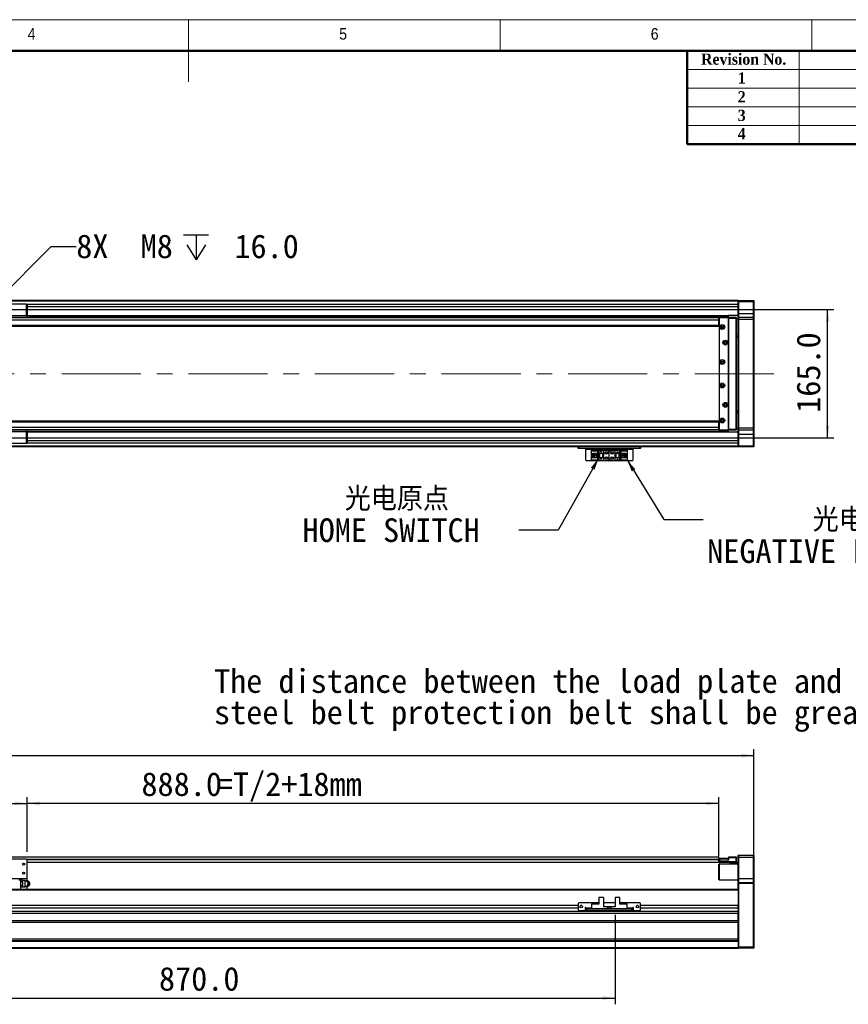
# Model space of a CAD drawing. Header units: millimetres. Extents: x 40 to 3320, y 40 to 2336.
# Tile 5 of 6: x 1463 to 2527, y 1072 to 2336. Entities that reach past the tile are written whole.
import ezdxf

# ---------------------------------------------------------------- set-up
doc = ezdxf.new("R2010")
doc.units = ezdxf.units.MM
doc.header["$LTSCALE"] = 8
doc.linetypes.add('CENTERX2', pattern=[20.32, 12.7, -2.54, 2.54, -2.54])
doc.layers.add('DIMNS', color=7, linetype='Continuous')
doc.styles.add('SLDTEXTSTYLE0', font='Gothic.ttf', dxfattribs={"width": 0.913})
doc.styles.add('SLDTEXTSTYLE1', font='timesbd.ttf', dxfattribs={"width": 0.933})
doc.styles.add('SLDTEXTSTYLE7', font='txt')
doc.styles.add('SLDTEXTSTYLE8', font='txt', dxfattribs={"bigfont": 'bigfont'})
doc.dimstyles.new('SLDDIMSTYLE0', dxfattribs={"dimtxt": 30.4, "dimasz": 16, "dimexe": 0, "dimexo": 0.0625, "dimgap": 7.6, "dimtad": 2, "dimdec": 1, "dimrnd": 1e-09, "dimzin": 4, "dimdsep": 46, "dimtxsty": 'SLDTEXTSTYLE7', "dimsah": 1, "dimcen": 0.09, "dimadec": 0, "dimazin": 1, "dimtfac": 1, "dimtdec": 1, "dimtmove": 0, "dimatfit": 0, "dimfxl": 0, "dimfrac": 2, "dimtolj": 1, "dimtzin": 12, "dimarcsym": 0})
doc.dimstyles.new('SLDDIMSTYLE1', dxfattribs={"dimtxt": 30.4, "dimasz": 16, "dimexe": 0, "dimexo": 0.0625, "dimgap": 7.6, "dimtad": 2, "dimdec": 1, "dimrnd": 1e-09, "dimzin": 4, "dimdsep": 46, "dimtxsty": 'SLDTEXTSTYLE7', "dimsah": 1, "dimcen": 0.09, "dimadec": 0, "dimazin": 1, "dimtfac": 1, "dimtdec": 1, "dimtofl": 0, "dimtmove": 0, "dimatfit": 3, "dimfxl": 0, "dimfrac": 2, "dimtolj": 1, "dimtzin": 12, "dimarcsym": 0})
doc.dimstyles.new('SLDDIMSTYLE3', dxfattribs={"dimtxt": 0.18, "dimasz": 16, "dimexe": 0, "dimexo": 0.0625, "dimgap": 0, "dimtad": 0, "dimtih": 1, "dimtoh": 1, "dimdec": 0, "dimrnd": 1e-09, "dimzin": 0, "dimdsep": 46, "dimtxsty": 'Standard', "dimsah": 1, "dimcen": 0.09, "dimadec": 0, "dimazin": 0, "dimtfac": 16, "dimtdec": 0, "dimtofl": 0, "dimtmove": 0, "dimatfit": 3, "dimfxl": 0, "dimfrac": 2, "dimtolj": 1, "dimtzin": 0, "dimarcsym": 0})
doc.dimstyles.new('SLDDIMSTYLE5', dxfattribs={"dimtxt": 30.4, "dimasz": 16, "dimexe": 0, "dimexo": 0.0625, "dimgap": 7.6, "dimtad": 0, "dimtih": 1, "dimtoh": 1, "dimdec": 6, "dimrnd": 1e-09, "dimzin": 12, "dimdsep": 46, "dimtxsty": 'SLDTEXTSTYLE7', "dimsah": 1, "dimcen": 0, "dimadec": 0, "dimazin": 3, "dimtfac": 1, "dimtdec": 1, "dimtofl": 0, "dimtmove": 0, "dimatfit": 3, "dimfxl": 0, "dimfrac": 2, "dimtolj": 1, "dimtzin": 12, "dimarcsym": 0})

# ---------------------------------------------------------------- blocks, each defined once
blk = doc.blocks.new('SW_NOTE_4')
at = {"layer": 'DIMNS', "color": 0, "char_height": 30.4, "attachment_point": 1, "style": 'SLDTEXTSTYLE7'}
for s, insert in [('The distance between the load plate and the ', (-929.8, 55.5)), ('steel belt protection belt shall be greater than 4mm', (-929.8, 15.3))]:
    blk.add_mtext(s, dxfattribs=dict(at, insert=insert))
blk = doc.blocks.new('_D_8')
at = {"layer": 'DIMNS'}
for p, q in [((1222.7, 1267.3), (1222.7, 1337.7)), ((1222.7, 1329.7), (1472.7, 1329.7)), ((1472.7, 1267.3), (1472.7, 1337.7))]:
    blk.add_line(p, q, dxfattribs=at)
for points in [[(1222.7, 1329.7), (1238.7, 1327.3), (1238.7, 1332.1)], [(1472.7, 1329.7), (1456.7, 1332.1), (1456.7, 1327.3)]]:
    blk.add_solid(points, dxfattribs=at)
at = {"layer": 'DIMNS', "insert": (1279.7, 1369.6), "char_height": 30.4, "attachment_point": 1, "style": 'SLDTEXTSTYLE7'}
blk.add_mtext('250.0', dxfattribs=at)
blk = doc.blocks.new('_D_9')
at = {"layer": 'DIMNS'}
for p, q in [((1472.7, 1267.3), (1472.7, 1337.7)), ((2360.7, 1329.7), (1472.7, 1329.7)), ((2360.7, 1261.3), (2360.7, 1337.7))]:
    blk.add_line(p, q, dxfattribs=at)
for points in [[(1472.7, 1329.7), (1488.7, 1327.3), (1488.7, 1332.1)], [(2360.7, 1329.7), (2344.7, 1332.1), (2344.7, 1327.3)]]:
    blk.add_solid(points, dxfattribs=at)
at = {"layer": 'DIMNS', "char_height": 30.4, "attachment_point": 1, "style": 'SLDTEXTSTYLE7'}
for s, insert in [('888.0', (1619.4, 1369.6)), ('=T/2+18mm', (1716.2, 1369.6))]:
    blk.add_mtext(s, dxfattribs=dict(at, insert=insert))
blk = doc.blocks.new('_D_10')
at = {"layer": 'DIMNS'}
for p, q in [((289.7, 1236.8), (289.7, 1399.1)), ((289.7, 1391.1), (2405.7, 1391.1)), ((2405.7, 1236.8), (2405.7, 1399.1))]:
    blk.add_line(p, q, dxfattribs=at)
for points in [[(289.7, 1391.1), (305.7, 1388.7), (305.7, 1393.5)], [(2405.7, 1391.1), (2389.7, 1393.5), (2389.7, 1388.7)]]:
    blk.add_solid(points, dxfattribs=at)
at = {"layer": 'DIMNS', "insert": (1268.8, 1431), "char_height": 30.4, "attachment_point": 1, "style": 'SLDTEXTSTYLE7'}
blk.add_mtext('2116.0', dxfattribs=at)
blk = doc.blocks.new('_D_12')
at = {"layer": 'DIMNS'}
for p, q in [((1357.7, 1193.5), (1357.7, 1071.7)), ((2227.7, 1186.5), (2227.7, 1071.7)), ((1357.7, 1079.7), (2227.7, 1079.7))]:
    blk.add_line(p, q, dxfattribs=at)
for points in [[(1357.7, 1079.7), (1373.7, 1077.3), (1373.7, 1082.1)], [(2227.7, 1079.7), (2211.7, 1082.1), (2211.7, 1077.3)]]:
    blk.add_solid(points, dxfattribs=at)
at = {"layer": 'DIMNS', "insert": (1641.9, 1119.6), "char_height": 30.4, "attachment_point": 1, "style": 'SLDTEXTSTYLE7'}
blk.add_mtext('870.0', dxfattribs=at)
blk = doc.blocks.new('_D_13')
at = {"layer": 'DIMNS'}
for p, q in [((1432.8, 1963.9), (2508.4, 1963.9)), ((2500.4, 1798.9), (2500.4, 1963.9)), ((1432.8, 1798.9), (2508.4, 1798.9))]:
    blk.add_line(p, q, dxfattribs=at)
for points in [[(2500.4, 1963.9), (2498, 1947.9), (2502.8, 1947.9)], [(2500.4, 1798.9), (2502.8, 1814.9), (2498, 1814.9)]]:
    blk.add_solid(points, dxfattribs=at)
at = {"layer": 'DIMNS', "insert": (2460.5, 1831.2), "char_height": 30.4, "attachment_point": 1, "rotation": 90, "style": 'SLDTEXTSTYLE7'}
blk.add_mtext('165.0', dxfattribs=at)
blk = doc.blocks.new('SW_SYMBOL_HOLE_DEPTH')
at = {"layer": 'DIMNS', "color": 0}
for p, q in [((0, 7000), (6400, 7000)), ((3200, 7000), (3200, 600)), ((800, 4440), (3200, 600)), ((5600, 4440), (3200, 600))]:
    blk.add_line(p, q, dxfattribs=at)
blk = doc.blocks.new('_D_15')
at = {"layer": 'DIMNS'}
for p, q in [((1425.1, 1966.3), (1503.7, 2044.9)), ((1503.7, 2044.9), (1535.7, 2044.9))]:
    blk.add_line(p, q, dxfattribs=at)
blk.add_solid([(1425.1, 1966.3), (1438.1, 1975.9), (1434.7, 1979.3)], dxfattribs=at)
at = {"layer": 'DIMNS', "xscale": 0.004985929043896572, "yscale": 0.004985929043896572, "zscale": 0.004985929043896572}
blk.add_blockref('SW_SYMBOL_HOLE_DEPTH', (1673.6, 2024.8), dxfattribs=at)
at = {"layer": 'DIMNS', "char_height": 30.4, "attachment_point": 1, "style": 'SLDTEXTSTYLE7'}
for s, insert in [('8X  M8 ', (1535.7, 2060.2)), (' 16.0', (1718.1, 2060.2))]:
    blk.add_mtext(s, dxfattribs=dict(at, insert=insert))
blk = doc.blocks.new('SW_NOTE_6')
at = {"layer": 'DIMNS', "color": 0, "char_height": 30.4, "attachment_point": 1}
for s, insert, style in [('  光电原点', (-277.5, 55.4), 'SLDTEXTSTYLE8'), ('HOME SWITCH', (-277.5, 15.2), 'SLDTEXTSTYLE7')]:
    blk.add_mtext(s, dxfattribs=dict(at, insert=insert, style=style))
blk = doc.blocks.new('SW_NOTE_7')
at = {"layer": 'DIMNS', "color": 0, "char_height": 30.4, "attachment_point": 1}
for s, insert, style in [('     光电负限位', (5, 14.9), 'SLDTEXTSTYLE8'), ('NEGATIVE LIMIT SWITCH', (5, -25.3), 'SLDTEXTSTYLE7')]:
    blk.add_mtext(s, dxfattribs=dict(at, insert=insert, style=style))

msp = doc.modelspace()

# ---------------------------------------------------------------- linework, layer by layer
at = {"color": 7, "linetype": 'Continuous', "lineweight": 18}
for p, q in [((3320, 2336), (40, 2336)), ((1680, 2336), (1680, 2256)), ((2080, 2296), (2080, 2336)), ((2480, 2336), (2480, 2296)), ((80, 2296), (3280, 2296)), ((2464, 2296), (2464, 2176)), ((2320, 2272), (3280, 2272)), ((2320, 2248), (3280, 2248)), ((2320, 2224), (3280, 2224)), ((2320, 2200), (3280, 2200))]:
    msp.add_line(p, q, dxfattribs=at)
at = {"color": 7, "linetype": 'Continuous', "lineweight": 50}
for p, q in [((3280, 2296), (80, 2296)), ((2320, 2296), (2320, 2176)), ((3280, 2176), (2320, 2176))]:
    msp.add_line(p, q, dxfattribs=at)
at = {"color": 7, "linetype": 'Continuous', "lineweight": 25}
for p, q in [((2385.6647525, 1975.3637554), (1437.164775, 1975.3637554)), ((1437.164775, 1975.1637594), (2267.664722, 1975.1637594)), ((1437.164775, 1974.9637561), (2267.664722, 1974.9637561)), ((1437.164775, 1974.8637618), (2385.6647525, 1974.8637618)), ((2267.664722, 1975.1637594), (2267.664722, 1974.9637561)), ((2267.664722, 1974.8637618), (2267.664722, 1974.9637561)), ((2385.6647525, 1975.0637578), (2385.9648023, 1975.3637554)), ((2385.6647525, 1975.3637554), (2385.6647525, 1975.0637578)), ((2385.6647525, 1973.8637598), (2385.6647525, 1975.0637578)), ((2385.6647525, 1973.8637598), (2385.9648023, 1973.8637598)), ((2385.6647525, 1958.8637592), (2385.6647525, 1973.8637598)), ((2385.9648023, 1975.3637554), (2385.9648023, 1973.8637598)), ((2385.9648023, 1975.3637554), (2405.3648029, 1975.3637554)), ((2405.3648029, 1973.8637598), (2385.9648023, 1973.8637598)), ((2385.9648023, 1973.8637598), (2385.9648023, 1958.8637592)), ((2405.3648029, 1973.8637598), (2405.3648029, 1975.3637554)), ((2405.3648029, 1975.3637554), (2405.6647335, 1975.0637578)), ((2405.3648029, 1973.8637598), (2405.6647335, 1973.8637598)), ((2405.3648029, 1958.8637592), (2405.3648029, 1973.8637598)), ((2405.6647335, 1975.0637578), (2405.6647335, 1973.8637598)), ((2405.6647335, 1973.8637598), (2405.6647335, 1958.8637592)), ((1471.6647778, 1970.8637612), (1223.6647521, 1970.8637612)), ((1471.6647778, 1955.8637606), (1471.6647778, 1970.8637612)), ((1471.6647778, 1970.8637612), (1472.6647649, 1970.8637612)), ((1472.6647649, 1970.8637612), (1472.6647649, 1955.8637606)), ((2385.6647525, 1970.3637601), (1472.6647649, 1970.3637601)), ((2360.1648126, 1953.3637555), (334.1647897, 1953.3637555)), ((2360.1648126, 1950.3637569), (334.1647897, 1950.3637569)), ((1471.6647778, 1955.8637606), (1359.1846142, 1955.8637606)), ((1472.6647649, 1955.3637596), (1360.0647364, 1955.3637596)), ((1472.6647649, 1955.8637606), (1471.6647778, 1955.8637606)), ((1472.6647649, 1956.3637616), (2372.6647411, 1956.3637616)), ((1472.6647649, 1955.8637606), (1472.6647649, 1955.3637596)), ((1472.6647649, 1955.3637596), (1472.6647649, 1953.3637555)), ((2372.6647411, 1955.9337588), (1474.1496359, 1955.9337588)), ((1474.9153171, 1955.3596692), (2372.6647411, 1955.3596692)), ((1476.17375, 1953.3637555), (1476.2647663, 1954.6659307)), ((2360.1648126, 1953.3637555), (2360.1648126, 1950.3637569)), ((2361.1647402, 1952.5818469), (2360.1648126, 1952.5818469)), ((2361.1647402, 1951.3637589), (2360.1648126, 1951.3637589)), ((2360.1648126, 1950.3637569), (2360.1648126, 1943.3637539)), ((2361.4647899, 1953.8637565), (2361.1647402, 1953.5637589)), ((2361.1647402, 1952.8637619), (2361.1647402, 1953.5637589)), ((2361.4647899, 1953.5637589), (2361.1647402, 1953.5637589)), ((2361.6648231, 1953.3637555), (2361.1647402, 1952.8637619)), ((2361.1647402, 1952.8637619), (2361.1647402, 1809.8637553)), ((2361.4647899, 1953.5637589), (2361.4647899, 1953.8637565)), ((2361.4647899, 1953.8637565), (2373.6647878, 1953.8637565)), ((2361.4647899, 1953.5637589), (2361.4647899, 1953.1637596)), ((2373.6647878, 1953.5637589), (2361.4647899, 1953.5637589)), ((2372.6647411, 1953.3637555), (2361.6648231, 1953.3637555)), ((2372.6647411, 1956.3637616), (2372.6647411, 1955.9337588)), ((2385.6647525, 1956.3637616), (2372.6647411, 1956.3637616)), ((2372.6647411, 1955.9337588), (2372.6647411, 1955.3596692)), ((2372.6647411, 1955.3596692), (2372.6647411, 1953.8637565)), ((2373.1648241, 1952.8637619), (2372.6647411, 1953.3637555)), ((2373.1648241, 1809.8637553), (2373.1648241, 1952.8637619)), ((2373.6647878, 1952.3637609), (2373.6647878, 1953.8637565)), ((2373.6647878, 1953.8637565), (2382.8647648, 1953.8637565)), ((2373.6647878, 1810.3637563), (2373.6647878, 1952.3637609)), ((2382.8647648, 1952.3637609), (2373.6647878, 1952.3637609)), ((2382.8647648, 1952.3637609), (2382.8647648, 1953.8637565)), ((2383.1648145, 1953.5637589), (2382.8647648, 1953.8637565)), ((2382.8647648, 1810.3637563), (2382.8647648, 1952.3637609)), ((2383.1648145, 1952.3637609), (2382.8647648, 1952.3637609)), ((2383.1648145, 1953.5637589), (2383.1648145, 1952.3637609)), ((2383.1648145, 1952.3637609), (2383.1648145, 1810.3637563)), ((2385.6647525, 1951.3637589), (2383.1648145, 1951.3637589)), ((2385.6647525, 1958.8637592), (2385.9648023, 1958.8637592)), ((2385.6647525, 1953.5637589), (2385.6647525, 1958.8637592)), ((2385.9648023, 1953.8637565), (2385.6647525, 1953.5637589)), ((2385.6647525, 1950.8637579), (2385.6647525, 1953.5637589)), ((2385.9648023, 1950.8637579), (2385.6647525, 1950.8637579)), ((2385.6647525, 1811.8637593), (2385.6647525, 1950.8637579)), ((2385.9648023, 1958.8637592), (2385.9648023, 1953.8637565)), ((2385.9648023, 1958.8637592), (2405.3648029, 1958.8637592)), ((2385.9648023, 1953.8637565), (2385.9648023, 1950.8637579)), ((2385.9648023, 1953.8637565), (2405.3648029, 1953.8637565)), ((2405.3648029, 1950.8637579), (2385.9648023, 1950.8637579)), ((2385.9648023, 1950.8637579), (2385.9648023, 1811.8637593)), ((2405.3648029, 1953.8637565), (2405.3648029, 1958.8637592)), ((2405.3648029, 1958.8637592), (2405.6647335, 1958.8637592)), ((2405.3648029, 1950.8637579), (2405.3648029, 1953.8637565)), ((2405.3648029, 1953.8637565), (2405.6647335, 1953.5637589)), ((2405.3648029, 1950.8637579), (2405.6647335, 1950.8637579)), ((2405.3648029, 1811.8637593), (2405.3648029, 1950.8637579)), ((2405.6647335, 1958.8637592), (2405.6647335, 1953.5637589)), ((2405.6647335, 1953.5637589), (2405.6647335, 1950.8637579)), ((2405.6647335, 1950.8637579), (2405.6647335, 1811.8637593)), ((2360.1648126, 1943.3637539), (334.1647897, 1943.3637539)), ((334.1647897, 1942.3637556), (2360.1648126, 1942.3637556)), ((2360.1648126, 1943.3637539), (2360.1648126, 1942.3637556)), ((2383.1648145, 1931.3637593), (2385.6647525, 1931.3637593)), ((2383.1648145, 1929.363759), (2385.6647525, 1929.363759)), ((2385.6647525, 1928.363757), (2383.1648145, 1928.363757)), ((2383.1648145, 1834.3637602), (2385.6647525, 1834.3637602)), ((2385.6647525, 1833.3637582), (2383.1648145, 1833.3637582)), ((2385.6647525, 1831.3637579), (2383.1648145, 1831.3637579)), ((2360.1648126, 1820.3637616), (334.1647897, 1820.3637616)), ((2360.1648126, 1819.3637596), (334.1647897, 1819.3637596)), ((2360.1648126, 1812.3637603), (334.1647897, 1812.3637603)), ((2360.1648126, 1809.3637617), (334.1647897, 1809.3637617)), ((1472.6647649, 1807.3637576), (1472.6647649, 1809.3637617)), ((2360.1648126, 1820.3637616), (2360.1648126, 1819.3637596)), ((2360.1648126, 1819.3637596), (2360.1648126, 1812.3637603)), ((2360.1648126, 1812.3637603), (2360.1648126, 1809.3637617)), ((2360.1648126, 1811.3637583), (2361.1647402, 1811.3637583)), ((2360.1648126, 1810.1456703), (2361.1647402, 1810.1456703)), ((2361.1647402, 1809.8637553), (2361.6648231, 1809.3637617)), ((2361.1647402, 1809.1637583), (2361.1647402, 1809.8637553)), ((2361.1647402, 1809.1637583), (2361.4647899, 1809.1637583)), ((2361.1647402, 1809.1637583), (2361.4647899, 1808.8637607)), ((2361.4647899, 1809.5637576), (2361.4647899, 1809.1637583)), ((2361.4647899, 1809.1637583), (2373.6647878, 1809.1637583)), ((2361.4647899, 1808.8637607), (2361.4647899, 1809.1637583)), ((2373.6647878, 1808.8637607), (2361.4647899, 1808.8637607)), ((2361.6648231, 1809.3637617), (2372.6647411, 1809.3637617)), ((2372.6647411, 1809.3637617), (2373.1648241, 1809.8637553)), ((2372.6647411, 1808.8637607), (2372.6647411, 1807.367848)), ((2373.6647878, 1810.3637563), (2382.8647648, 1810.3637563)), ((2373.6647878, 1808.8637607), (2373.6647878, 1810.3637563)), ((2382.8647648, 1808.8637607), (2373.6647878, 1808.8637607)), ((2383.1648145, 1810.3637563), (2382.8647648, 1810.3637563)), ((2382.8647648, 1808.8637607), (2382.8647648, 1810.3637563)), ((2383.1648145, 1809.1637583), (2382.8647648, 1808.8637607)), ((2383.1648145, 1811.3637583), (2385.6647525, 1811.3637583)), ((2383.1648145, 1810.3637563), (2383.1648145, 1809.1637583)), ((2385.9648023, 1811.8637593), (2385.6647525, 1811.8637593)), ((2385.6647525, 1809.1637583), (2385.6647525, 1811.8637593)), ((2385.9648023, 1808.8637607), (2385.6647525, 1809.1637583)), ((2385.6647525, 1803.863758), (2385.6647525, 1809.1637583)), ((2385.9648023, 1811.8637593), (2405.3648029, 1811.8637593)), ((2385.9648023, 1811.8637593), (2385.9648023, 1808.8637607)), ((2405.3648029, 1808.8637607), (2385.9648023, 1808.8637607)), ((2385.9648023, 1808.8637607), (2385.9648023, 1803.863758)), ((2405.3648029, 1811.8637593), (2405.6647335, 1811.8637593)), ((2405.3648029, 1808.8637607), (2405.3648029, 1811.8637593)), ((2405.3648029, 1808.8637607), (2405.6647335, 1809.1637583)), ((2405.3648029, 1803.863758), (2405.3648029, 1808.8637607)), ((2405.6647335, 1811.8637593), (2405.6647335, 1809.1637583)), ((2405.6647335, 1809.1637583), (2405.6647335, 1803.863758)), ((1472.6647649, 1807.3637576), (1222.6647649, 1807.3637576)), ((1471.6647778, 1806.8637566), (1223.6647521, 1806.8637566)), ((1471.6647778, 1791.863756), (1471.6647778, 1806.8637566)), ((1471.6647778, 1806.8637566), (1472.6647649, 1806.8637566)), ((2372.6647411, 1807.367848), (1472.6647649, 1807.367848)), ((1472.6647649, 1807.3637576), (1472.6647649, 1806.8637566)), ((1472.6647649, 1806.8637566), (1472.6647649, 1791.863756)), ((2372.6647411, 1806.7937584), (1472.6647649, 1806.7937584)), ((2372.6647411, 1806.3637556), (1472.6647649, 1806.3637556)), ((2372.6647411, 1807.367848), (2372.6647411, 1806.7937584)), ((2372.6647411, 1806.7937584), (2372.6647411, 1806.3637556)), ((2385.6647525, 1806.3637556), (2372.6647411, 1806.3637556)), ((2385.9648023, 1803.863758), (2385.6647525, 1803.863758)), ((2385.6647525, 1788.8637574), (2385.6647525, 1803.863758)), ((2385.9648023, 1803.863758), (2405.3648029, 1803.863758)), ((2385.9648023, 1803.863758), (2385.9648023, 1788.8637574)), ((2405.6647335, 1803.863758), (2405.3648029, 1803.863758)), ((2405.3648029, 1788.8637574), (2405.3648029, 1803.863758)), ((2405.6647335, 1803.863758), (2405.6647335, 1788.8637574)), ((1471.6647778, 1791.863756), (1223.6647521, 1791.863756)), ((2385.6647525, 1787.3637618), (1357.6647554, 1787.3637618)), ((1472.6647649, 1791.863756), (1471.6647778, 1791.863756)), ((2385.6647525, 1792.363757), (1472.6647649, 1792.363757)), ((2180.1647459, 1785.3637578), (2180.1647459, 1787.3637618)), ((2181.1647926, 1785.3637578), (2180.1647459, 1785.3637578)), ((2181.1647926, 1787.3637618), (2181.1647926, 1785.3637578)), ((2259.1647421, 1785.3637578), (2181.1647926, 1785.3637578)), ((2190.1647363, 1785.3637578), (2190.1647363, 1784.3637557)), ((2190.1647363, 1784.3637557), (2250.1647983, 1784.3637557)), ((2190.1647363, 1770.5637606), (2190.1647363, 1784.3637557)), ((2197.4647556, 1782.2637574), (2197.4647556, 1783.0637561)), ((2197.4647556, 1783.0637561), (2206.6647325, 1783.0637561)), ((2206.6647325, 1783.0637561), (2206.6647325, 1779.3637605)), ((2206.6647325, 1783.0637561), (2212.6647745, 1783.0637561)), ((2212.6647745, 1783.0637561), (2212.6647745, 1779.3637605)), ((2212.6647745, 1783.0637561), (2218.1647335, 1783.0637561)), ((2222.1648012, 1783.0637561), (2227.6647602, 1783.0637561)), ((2227.6647602, 1779.3637605), (2227.6647602, 1783.0637561)), ((2227.6647602, 1783.0637561), (2233.6648021, 1783.0637561)), ((2233.6648021, 1779.3637605), (2233.6648021, 1783.0637561)), ((2233.6648021, 1783.0637561), (2242.8647791, 1783.0637561)), ((2242.8647791, 1783.0637561), (2242.8647791, 1782.2637574)), ((2250.1647983, 1784.3637557), (2250.1647983, 1785.3637578)), ((2250.1647983, 1784.3637557), (2250.1647983, 1770.5637606)), ((2259.1647421, 1785.3637578), (2259.1647421, 1787.3637618)), ((2260.1647888, 1785.3637578), (2259.1647421, 1785.3637578)), ((2260.1647888, 1787.3637618), (2260.1647888, 1785.3637578)), ((2385.9648023, 1788.8637574), (2385.6647525, 1788.8637574)), ((2385.6647525, 1787.6637594), (2385.6647525, 1788.8637574)), ((2385.9648023, 1787.3637618), (2385.6647525, 1787.6637594)), ((2385.6647525, 1787.6637594), (2385.6647525, 1787.3637618)), ((2385.9648023, 1788.8637574), (2405.3648029, 1788.8637574)), ((2385.9648023, 1788.8637574), (2385.9648023, 1787.3637618)), ((2405.3648029, 1787.3637618), (2385.9648023, 1787.3637618)), ((2405.6647335, 1788.8637574), (2405.3648029, 1788.8637574)), ((2405.3648029, 1787.3637618), (2405.3648029, 1788.8637574)), ((2405.6647335, 1787.6637594), (2405.3648029, 1787.3637618)), ((2405.6647335, 1788.8637574), (2405.6647335, 1787.6637594)), ((2190.1647363, 1770.5637606), (2191.1647831, 1769.5637585)), ((2205.7648216, 1782.2637574), (2197.4647556, 1782.2637574)), ((2197.4647556, 1782.2637574), (2197.4647556, 1781.7637564)), ((2205.2647386, 1781.7637564), (2197.4647556, 1781.7637564)), ((2197.4647556, 1779.1637571), (2197.4647556, 1781.7637564)), ((2197.4647556, 1779.1637571), (2203.6647115, 1779.1637571)), ((2197.4647556, 1773.5637592), (2197.4647556, 1779.1637571)), ((2203.6647115, 1773.5637592), (2197.4647556, 1773.5637592)), ((2197.4647556, 1770.9637599), (2197.4647556, 1773.5637592)), ((2197.4647556, 1770.9637599), (2205.2647386, 1770.9637599)), ((2197.4647556, 1770.9637599), (2197.4647556, 1770.4637589)), ((2197.4647556, 1770.4637589), (2205.7648216, 1770.4637589)), ((2197.4647556, 1769.6637602), (2197.4647556, 1770.4637589)), ((2198.7647329, 1773.5637592), (2198.7647329, 1779.1637571)), ((2199.2648159, 1778.8137586), (2199.2648159, 1779.1637571)), ((2203.6647115, 1778.8137586), (2199.2648159, 1778.8137586)), ((2199.2648159, 1773.9137577), (2199.2648159, 1778.8137586)), ((2199.2648159, 1773.5637592), (2199.2648159, 1773.9137577)), ((2199.2648159, 1773.9137577), (2203.6647115, 1773.9137577)), ((2202.0648037, 1777.1637605), (2200.2248083, 1777.1637605)), ((2200.2248083, 1777.1637605), (2200.2248083, 1775.5637558)), ((2200.2248083, 1775.5637558), (2202.0648037, 1775.5637558)), ((2202.0648037, 1777.1637605), (2202.0648037, 1775.5637558)), ((2203.6647115, 1779.1637571), (2203.6647115, 1773.5637592)), ((2205.2647386, 1781.7637564), (2205.7648216, 1782.2637574)), ((2205.2647386, 1770.9637599), (2205.2647386, 1781.7637564)), ((2205.7648216, 1770.4637589), (2205.2647386, 1770.9637599)), ((2205.7648216, 1770.4637589), (2205.7648216, 1782.2637574)), ((2206.6647325, 1779.3637605), (2212.6647745, 1779.3637605)), ((2206.6647325, 1779.3637605), (2206.6647325, 1773.3637558)), ((2206.6647325, 1773.3637558), (2206.6647325, 1769.6637602)), ((2212.6647745, 1773.3637558), (2206.6647325, 1773.3637558)), ((2207.1648155, 1779.3637605), (2207.1648155, 1773.3637558)), ((2207.4647461, 1779.3637605), (2207.4647461, 1773.3637558)), ((2209.0647731, 1781.5637605), (2209.2648063, 1781.5637605)), ((2209.6647535, 1780.3637551), (2209.0647731, 1781.5637605)), ((2209.0647731, 1771.9637619), (2209.2648063, 1771.9637619)), ((2209.6647535, 1770.7637565), (2209.0647731, 1771.9637619)), ((2209.2648063, 1781.9637598), (2210.0648199, 1781.9637598)), ((2209.2648063, 1781.5637605), (2209.2648063, 1781.9637598)), ((2209.2648063, 1772.3637612), (2210.0648199, 1772.3637612)), ((2209.2648063, 1771.9637619), (2209.2648063, 1772.3637612)), ((2210.2647339, 1781.5637605), (2209.6647535, 1780.3637551)), ((2210.2647339, 1771.9637619), (2209.6647535, 1770.7637565)), ((2210.0648199, 1781.9637598), (2210.0648199, 1781.5637605)), ((2210.0648199, 1781.5637605), (2210.2647339, 1781.5637605)), ((2210.0648199, 1772.3637612), (2210.0648199, 1771.9637619)), ((2210.0648199, 1771.9637619), (2210.2647339, 1771.9637619)), ((2211.8647609, 1773.3637558), (2211.8647609, 1779.3637605)), ((2212.1648107, 1773.3637558), (2212.1648107, 1779.3637605)), ((2212.6647745, 1779.3637605), (2212.6647745, 1773.3637558)), ((2212.6647745, 1773.3637558), (2212.6647745, 1769.6637602)), ((2220.1647077, 1771.6637568), (2220.1647077, 1781.0637595)), ((2227.6647602, 1779.3637605), (2233.6648021, 1779.3637605)), ((2227.6647602, 1773.3637558), (2227.6647602, 1779.3637605)), ((2227.6647602, 1769.6637602), (2227.6647602, 1773.3637558)), ((2233.6648021, 1773.3637558), (2227.6647602, 1773.3637558)), ((2228.1647239, 1779.3637605), (2228.1647239, 1773.3637558)), ((2228.4647737, 1779.3637605), (2228.4647737, 1773.3637558)), ((2230.0648008, 1780.7637619), (2230.6647812, 1781.9637598)), ((2230.2647148, 1780.7637619), (2230.0648008, 1780.7637619)), ((2230.0648008, 1771.1637558), (2230.6647812, 1772.3637612)), ((2230.2647148, 1771.1637558), (2230.0648008, 1771.1637558)), ((2230.2647148, 1780.3637551), (2230.2647148, 1780.7637619)), ((2231.0647283, 1780.3637551), (2230.2647148, 1780.3637551)), ((2230.2647148, 1770.7637565), (2230.2647148, 1771.1637558)), ((2231.0647283, 1770.7637565), (2230.2647148, 1770.7637565)), ((2230.6647812, 1781.9637598), (2231.2647615, 1780.7637619)), ((2230.6647812, 1772.3637612), (2231.2647615, 1771.1637558)), ((2231.0647283, 1780.7637619), (2231.0647283, 1780.3637551)), ((2231.2647615, 1780.7637619), (2231.0647283, 1780.7637619)), ((2231.0647283, 1771.1637558), (2231.0647283, 1770.7637565)), ((2231.2647615, 1771.1637558), (2231.0647283, 1771.1637558)), ((2232.8647886, 1773.3637558), (2232.8647886, 1779.3637605)), ((2233.1647192, 1773.3637558), (2233.1647192, 1779.3637605)), ((2233.6648021, 1773.3637558), (2233.6648021, 1779.3637605)), ((2233.6648021, 1769.6637602), (2233.6648021, 1773.3637558)), ((2242.8647791, 1782.2637574), (2234.5647131, 1782.2637574)), ((2234.5647131, 1782.2637574), (2235.064796, 1781.7637564)), ((2234.5647131, 1782.2637574), (2234.5647131, 1770.4637589)), ((2235.064796, 1770.9637599), (2234.5647131, 1770.4637589)), ((2234.5647131, 1770.4637589), (2242.8647791, 1770.4637589)), ((2235.064796, 1781.7637564), (2235.064796, 1770.9637599)), ((2242.8647791, 1781.7637564), (2235.064796, 1781.7637564)), ((2235.064796, 1770.9637599), (2242.8647791, 1770.9637599)), ((2236.6648231, 1779.1637571), (2242.8647791, 1779.1637571)), ((2236.6648231, 1773.5637592), (2236.6648231, 1779.1637571)), ((2241.0647188, 1778.8137586), (2236.6648231, 1778.8137586)), ((2236.6648231, 1773.9137577), (2241.0647188, 1773.9137577)), ((2242.8647791, 1773.5637592), (2236.6648231, 1773.5637592)), ((2240.1047264, 1777.1637605), (2238.264731, 1777.1637605)), ((2238.264731, 1775.5637558), (2238.264731, 1777.1637605)), ((2238.264731, 1775.5637558), (2240.1047264, 1775.5637558)), ((2240.1047264, 1775.5637558), (2240.1047264, 1777.1637605)), ((2241.0647188, 1779.1637571), (2241.0647188, 1778.8137586)), ((2241.0647188, 1778.8137586), (2241.0647188, 1773.9137577)), ((2241.0647188, 1773.9137577), (2241.0647188, 1773.5637592)), ((2241.5648018, 1779.1637571), (2241.5648018, 1773.5637592)), ((2242.8647791, 1781.7637564), (2242.8647791, 1782.2637574)), ((2242.8647791, 1781.7637564), (2242.8647791, 1779.1637571)), ((2242.8647791, 1779.1637571), (2242.8647791, 1773.5637592)), ((2242.8647791, 1773.5637592), (2242.8647791, 1770.9637599)), ((2242.8647791, 1770.4637589), (2242.8647791, 1770.9637599)), ((2242.8647791, 1770.4637589), (2242.8647791, 1769.6637602)), ((2249.1647516, 1769.5637585), (2250.1647983, 1770.5637606)), ((2249.1647516, 1769.5637585), (2191.1647831, 1769.5637585)), ((2206.6647325, 1769.6637602), (2197.4647556, 1769.6637602)), ((2212.6647745, 1769.6637602), (2206.6647325, 1769.6637602)), ((2218.1647335, 1769.6637602), (2212.6647745, 1769.6637602)), ((2227.6647602, 1769.6637602), (2222.1648012, 1769.6637602)), ((2233.6648021, 1769.6637602), (2227.6647602, 1769.6637602)), ((2242.8647791, 1769.6637602), (2233.6648021, 1769.6637602)), ((2360.1648126, 1260.4798952), (334.1647897, 1260.4798952)), ((1471.6647778, 1258.1299001), (1223.6647521, 1258.1299001)), ((1472.6647649, 1257.1298981), (1471.6647778, 1258.1299001)), ((1472.6647649, 1232.6298968), (1472.6647649, 1257.1298981)), ((2360.1648126, 1253.9798969), (1472.6647649, 1253.9798969)), ((2360.1648126, 1260.4798952), (2360.1648126, 1257.4798965)), ((2360.1648126, 1257.4798965), (2360.1648126, 1256.9798955)), ((2360.1648126, 1257.3299015), (2361.1647402, 1257.3299015)), ((2360.1648126, 1257.1298981), (2361.4647899, 1257.1298981)), ((2360.1648126, 1256.9798955), (2360.1648126, 1253.9798969)), ((2361.1647402, 1257.3299015), (2361.1647402, 1259.3298981)), ((2361.1647402, 1259.3298981), (2361.6648231, 1259.3298981)), ((2361.6648231, 1257.3299015), (2361.1647402, 1257.3299015)), ((2361.1647402, 1256.8299004), (2361.4647899, 1257.1298981)), ((2361.1647402, 1255.1299015), (2361.1647402, 1256.8299004)), ((2361.1647402, 1256.8299004), (2361.4647899, 1256.8299004)), ((2361.1647402, 1255.1299015), (2361.4647899, 1255.1299015)), ((2361.1647402, 1253.9298961), (2361.1647402, 1255.1299015)), ((2361.1647402, 1253.9298961), (2361.4647899, 1253.6298984)), ((2361.4647899, 1256.8299004), (2361.4647899, 1257.1298981)), ((2361.4647899, 1257.1298981), (2373.6647878, 1257.1298981)), ((2361.4647899, 1256.8299004), (2361.4647899, 1255.1299015)), ((2373.6647878, 1256.8299004), (2361.4647899, 1256.8299004)), ((2361.4647899, 1255.1299015), (2361.4647899, 1253.6298984)), ((2361.4647899, 1255.1299015), (2382.8647648, 1255.1299015)), ((2382.8647648, 1253.6298984), (2361.4647899, 1253.6298984)), ((2361.6648231, 1259.3298981), (2361.6648231, 1257.3299015)), ((2361.6648231, 1259.3298981), (2372.6647411, 1259.3298981)), ((2361.6648231, 1257.3299015), (2372.6647411, 1257.3299015)), ((2372.6647411, 1257.3299015), (2372.6647411, 1259.3298981)), ((2372.6647411, 1259.3298981), (2373.1648241, 1259.3298981)), ((2373.1648241, 1257.3299015), (2372.6647411, 1257.3299015)), ((2373.1648241, 1259.3298981), (2373.1648241, 1257.3299015)), ((2373.1648241, 1257.1298981), (2373.1648241, 1257.3299015)), ((2373.6647878, 1261.1298987), (2382.8647648, 1261.1298987)), ((2373.6647878, 1259.6298957), (2373.6647878, 1261.1298987)), ((2373.6647878, 1256.8299004), (2373.6647878, 1259.6298957)), ((2382.8647648, 1259.6298957), (2373.6647878, 1259.6298957)), ((2375.6647621, 1252.6298964), (2375.6647621, 1253.6298984)), ((2385.6647525, 1252.6298964), (2375.6647621, 1252.6298964)), ((2375.6647621, 1251.6299018), (2375.6647621, 1252.6298964)), ((2382.8647648, 1259.6298957), (2382.8647648, 1261.1298987)), ((2383.1648145, 1260.8299011), (2382.8647648, 1261.1298987)), ((2382.8647648, 1255.1299015), (2382.8647648, 1259.6298957)), ((2383.1648145, 1259.6298957), (2382.8647648, 1259.6298957)), ((2382.8647648, 1253.6298984), (2382.8647648, 1255.1299015)), ((2382.8647648, 1255.1299015), (2383.1648145, 1255.1299015)), ((2382.8647648, 1253.6298984), (2383.1648145, 1253.9298961)), ((2382.8647648, 1253.6298984), (2385.6647525, 1253.6298984)), ((2383.1648145, 1260.8299011), (2383.1648145, 1259.6298957)), ((2383.1648145, 1259.6298957), (2383.1648145, 1255.1299015)), ((2383.1648145, 1255.1299015), (2383.1648145, 1253.9298961)), ((2385.9648023, 1263.1298953), (2385.6647525, 1262.8298977)), ((2385.6647525, 1260.1298967), (2385.6647525, 1262.8298977)), ((2385.9648023, 1260.1298967), (2385.6647525, 1260.1298967)), ((2385.6647525, 1233.1298979), (2385.6647525, 1260.1298967)), ((2385.9648023, 1263.1298953), (2385.9648023, 1260.1298967)), ((2385.9648023, 1263.1298953), (2405.3648029, 1263.1298953)), ((2385.9648023, 1260.1298967), (2385.9648023, 1233.1298979)), ((2405.3648029, 1260.1298967), (2385.9648023, 1260.1298967)), ((2405.3648029, 1260.1298967), (2405.3648029, 1263.1298953)), ((2405.3648029, 1263.1298953), (2405.6647335, 1262.8298977)), ((2405.3648029, 1233.1298979), (2405.3648029, 1260.1298967)), ((2405.3648029, 1260.1298967), (2405.6647335, 1260.1298967)), ((2405.6647335, 1262.8298977), (2405.6647335, 1260.1298967)), ((2405.6647335, 1260.1298967), (2405.6647335, 1233.1298979)), ((2361.1647402, 1251.6299018), (2360.6647764, 1251.1299008)), ((2360.6647764, 1244.010275), (2360.6647764, 1251.1299008)), ((2360.6647764, 1232.1298996), (2360.6647764, 1244.010275)), ((2385.6647525, 1251.6299018), (2361.1647402, 1251.6299018)), ((2361.1647402, 1251.6299018), (2361.1647402, 1244.1355565)), ((2361.1647402, 1244.1355565), (2361.1647402, 1231.6298985)), ((1472.6647649, 1232.6298968), (1357.6647554, 1232.6298968)), ((1462.1647511, 1232.2298975), (1464.6647487, 1232.2298975)), ((1464.6647487, 1231.2298992), (1462.1647511, 1231.2298992)), ((1464.6647487, 1231.2298992), (1464.6647487, 1232.2298975)), ((1466.1659513, 1231.2487008), (1464.6647487, 1231.2487008)), ((1464.6647487, 1219.1298993), (1464.6647487, 1231.2298992)), ((1466.1659513, 1228.9393002), (1464.6647487, 1228.9393002)), ((1466.6647826, 1230.7498993), (1466.1659513, 1231.2487008)), ((1466.1659513, 1231.2487008), (1466.6647826, 1230.5875586)), ((1466.6647826, 1229.6004423), (1466.1659513, 1228.9393002)), ((1466.1659513, 1228.9393002), (1466.6647826, 1227.6170158)), ((1466.6647826, 1230.5875586), (1466.6647826, 1230.7498993)), ((1469.9647937, 1230.6298965), (1466.6647826, 1230.6298965)), ((1466.6647826, 1230.5875586), (1466.6647826, 1230.0939986)), ((1466.6647826, 1230.0939986), (1466.6647826, 1229.6004423)), ((1466.6647826, 1229.6004423), (1466.6647826, 1227.6170158)), ((1466.6647826, 1227.6170158), (1466.6647826, 1226.6298996)), ((1466.6647826, 1226.6298996), (1466.6647826, 1225.6427796)), ((1473.1491123, 1230.1298992), (1471.7678939, 1230.1298992)), ((1472.6647649, 1230.1298992), (1472.6647649, 1232.6298968)), ((1473.5579405, 1230.1298992), (1473.1491123, 1230.1298992)), ((1475.4201089, 1226.6298996), (1475.0341092, 1226.6298996)), ((1475.8247648, 1228.0705625), (1475.4679118, 1228.5912612)), ((2360.6647764, 1232.1298996), (2361.1647402, 1231.6298985)), ((2361.1647402, 1231.6298985), (2385.6647525, 1231.6298985)), ((2385.9648023, 1233.1298979), (2385.6647525, 1233.1298979)), ((2385.6647525, 1227.8298976), (2385.6647525, 1233.1298979)), ((2385.9648023, 1228.1298989), (2385.6647525, 1227.8298976)), ((2385.6647525, 1226.6298996), (2385.6647525, 1227.8298976)), ((2385.9648023, 1226.6298996), (2385.6647525, 1226.6298996)), ((2385.6647525, 1218.8440429), (2385.6647525, 1226.6298996)), ((2385.9648023, 1233.1298979), (2385.9648023, 1228.1298989)), ((2385.9648023, 1233.1298979), (2405.3648029, 1233.1298979)), ((2385.9648023, 1228.1298989), (2385.9648023, 1226.6298996)), ((2385.9648023, 1228.1298989), (2405.3648029, 1228.1298989)), ((2385.9648023, 1226.6298996), (2385.9648023, 1145.6298975)), ((2405.3648029, 1226.6298996), (2385.9648023, 1226.6298996)), ((2405.3648029, 1228.1298989), (2405.3648029, 1233.1298979)), ((2405.6647335, 1233.1298979), (2405.3648029, 1233.1298979)), ((2405.3648029, 1226.6298996), (2405.3648029, 1228.1298989)), ((2405.6647335, 1227.8298976), (2405.3648029, 1228.1298989)), ((2405.3648029, 1145.6298975), (2405.3648029, 1226.6298996)), ((2405.6647335, 1226.6298996), (2405.3648029, 1226.6298996)), ((2405.6647335, 1233.1298979), (2405.6647335, 1227.8298976)), ((2405.6647335, 1227.8298976), (2405.6647335, 1226.6298996)), ((2405.6647335, 1226.6298996), (2405.6647335, 1145.754162)), ((2385.6647525, 1219.1298993), (1357.6647554, 1219.1298993)), ((1466.1659513, 1224.3204953), (1464.6647487, 1224.3204953)), ((1466.1659513, 1222.0110947), (1464.6647487, 1222.0110947)), ((1466.6647826, 1225.6427796), (1466.1659513, 1224.3204953)), ((1466.1659513, 1224.3204953), (1466.6647826, 1223.6593568)), ((1466.6647826, 1222.6722369), (1466.1659513, 1222.0110947)), ((1466.1659513, 1222.0110947), (1466.6647826, 1222.5098999)), ((1466.6647826, 1225.6427796), (1466.6647826, 1223.6593568)), ((1466.6647826, 1223.6593568), (1466.6647826, 1223.1657968)), ((1466.6647826, 1223.1657968), (1466.6647826, 1222.6722369)), ((1466.6647826, 1222.6722369), (1466.6647826, 1222.5098999)), ((1466.6647826, 1222.6298989), (1469.9647937, 1222.6298989)), ((1472.6647649, 1219.1298993), (1472.6647649, 1223.1298999)), ((1473.5579405, 1223.1298999), (1473.1491123, 1223.1298999)), ((1475.4679118, 1224.6685342), (1475.8247648, 1225.1892367)), ((2385.6647525, 1218.8440429), (2385.6647525, 1218.1298973)), ((2385.6647525, 1218.1298973), (2385.6647525, 1198.6298987)), ((2181.1647926, 1202.1298984), (2180.1647459, 1201.1298982)), ((2180.1647459, 1201.1298982), (2180.1647459, 1193.1298988)), ((2206.6647325, 1202.1298984), (2181.1647926, 1202.1298984)), ((2206.6647325, 1209.0298997), (2206.6647325, 1200.129898)), ((2212.6647745, 1209.0298997), (2206.6647325, 1209.0298997)), ((2212.6647745, 1209.0298997), (2212.6647745, 1196.6298984)), ((2227.6647602, 1202.1298984), (2212.6647745, 1202.1298984)), ((2227.6647602, 1209.0298997), (2227.6647602, 1196.6298984)), ((2233.6648021, 1209.0298997), (2227.6647602, 1209.0298997)), ((2233.6648021, 1200.129898), (2233.6648021, 1209.0298997)), ((2259.1647421, 1202.1298984), (2233.6648021, 1202.1298984)), ((2260.1647888, 1201.1298982), (2259.1647421, 1202.1298984)), ((2260.1647888, 1193.1298988), (2260.1647888, 1201.1298982)), ((2385.6647525, 1190.8949202), (309.6647773, 1190.8949202)), ((2180.1647459, 1198.6298987), (515.1647542, 1198.6298987)), ((2180.1647459, 1195.2298989), (515.1647542, 1195.2298989)), ((2180.1647459, 1193.1298988), (2181.1647926, 1192.1298986)), ((2181.1647926, 1192.1298986), (2189.1648088, 1192.1298986)), ((2184.9647079, 1198.6298987), (2183.3648, 1198.6298987)), ((2190.1647363, 1196.1298974), (2189.1648088, 1196.1298974)), ((2189.1648088, 1196.1298974), (2189.1648088, 1192.1298986)), ((2190.1647363, 1195.2298989), (2189.1648088, 1195.2298989)), ((2190.1647363, 1195.1298991), (2190.1647363, 1196.1298974)), ((2190.1647363, 1195.1298991), (2190.1647363, 1194.1298989)), ((2190.1647363, 1192.1298986), (2190.1647363, 1194.1298989)), ((2190.1647363, 1194.1298989), (2191.1647831, 1194.1298989)), ((2191.1647831, 1192.1298986), (2190.1647363, 1192.1298986)), ((2191.1647831, 1194.1298989), (2191.1647831, 1192.1298986)), ((2249.1647516, 1194.1298989), (2191.1647831, 1194.1298989)), ((2249.1647516, 1192.1298986), (2191.1647831, 1192.1298986)), ((2197.4647556, 1200.6298991), (2205.2647386, 1200.6298991)), ((2197.4647556, 1200.6298991), (2197.4647556, 1200.129898)), ((2197.4647556, 1200.129898), (2197.4647556, 1194.1298989)), ((2206.6647325, 1200.129898), (2197.4647556, 1200.129898)), ((2205.7648216, 1200.129898), (2205.2647386, 1200.6298991)), ((2218.1647335, 1196.6298984), (2212.6647745, 1196.6298984)), ((2218.1647335, 1194.1298989), (2218.1647335, 1196.6298984)), ((2220.1647077, 1196.6298984), (2218.1647335, 1196.6298984)), ((2220.1647077, 1196.6298984), (2220.1647077, 1194.1298989)), ((2222.1648012, 1196.6298984), (2220.1647077, 1196.6298984)), ((2222.1648012, 1196.6298984), (2222.1648012, 1194.1298989)), ((2227.6647602, 1196.6298984), (2222.1648012, 1196.6298984)), ((2242.8647791, 1200.129898), (2233.6648021, 1200.129898)), ((2235.064796, 1200.6298991), (2234.5647131, 1200.129898)), ((2235.064796, 1200.6298991), (2242.8647791, 1200.6298991)), ((2242.8647791, 1200.129898), (2242.8647791, 1200.6298991)), ((2242.8647791, 1194.1298989), (2242.8647791, 1200.129898)), ((2249.1647516, 1192.1298986), (2249.1647516, 1194.1298989)), ((2249.1647516, 1194.1298989), (2250.1647983, 1194.1298989)), ((2250.1647983, 1192.1298986), (2249.1647516, 1192.1298986)), ((2251.1647258, 1196.1298974), (2250.1647983, 1196.1298974)), ((2250.1647983, 1196.1298974), (2250.1647983, 1195.1298991)), ((2251.1647258, 1195.2298989), (2250.1647983, 1195.2298989)), ((2250.1647983, 1194.1298989), (2250.1647983, 1195.1298991)), ((2250.1647983, 1194.1298989), (2250.1647983, 1192.1298986)), ((2251.1647258, 1192.1298986), (2251.1647258, 1196.1298974)), ((2251.1647258, 1192.1298986), (2259.1647421, 1192.1298986)), ((2256.9647346, 1198.6298987), (2255.3647075, 1198.6298987)), ((2259.1647421, 1192.1298986), (2260.1647888, 1193.1298988)), ((2385.6647525, 1198.6298987), (2260.1647888, 1198.6298987)), ((2385.6647525, 1195.2298989), (2260.1647888, 1195.2298989)), ((2385.6647525, 1195.2298989), (2385.6647525, 1198.6298987)), ((2385.6647525, 1195.2298989), (2385.6647525, 1190.8949202)), ((2385.6647525, 1190.8949202), (2385.6647525, 1189.5872501)), ((2385.6647525, 1152.429899), (2385.6647525, 1189.5872501)), ((2385.6647525, 1188.4374635), (309.6647773, 1188.4374635)), ((2385.6647525, 1179.0256531), (309.6647773, 1179.0256531)), ((2385.6647525, 1176.5681971), (309.6647773, 1176.5681971)), ((2385.6647525, 1155.1298981), (309.6647773, 1155.1298981)), ((2385.6647525, 1153.1298978), (309.6647773, 1153.1298978)), ((2385.6647525, 1152.1298976), (309.6647773, 1152.1298976)), ((2385.6647525, 1152.429899), (2385.6647525, 1152.1298976)), ((2385.6647525, 1152.1298976), (2385.6647525, 1144.1298982)), ((2385.6647525, 1144.1298982), (309.6647773, 1144.1298982)), ((2385.6647525, 1143.129898), (309.6647773, 1143.129898)), ((2385.6647525, 1145.754162), (2385.9648023, 1145.6298975)), ((2385.6647525, 1144.1298982), (2385.6647525, 1143.129898)), ((2385.6647525, 1143.9298985), (2385.9648023, 1143.629899)), ((2385.9648023, 1145.6298975), (2405.3648029, 1145.6298975)), ((2385.9648023, 1145.6298975), (2385.9648023, 1143.629899)), ((2405.3648029, 1143.629899), (2385.9648023, 1143.629899)), ((2405.6647335, 1145.754162), (2405.3648029, 1145.6298975)), ((2405.3648029, 1143.629899), (2405.3648029, 1145.6298975)), ((2405.6647335, 1143.9298985), (2405.3648029, 1143.629899)), ((2405.6647335, 1145.754162), (2405.6647335, 1143.9298985))]:
    msp.add_line(p, q, dxfattribs=at)
at = {"color": 8, "linetype": 'Continuous', "lineweight": 25}
for p, q in [((2385.6647525, 1974.3637608), (1437.164775, 1974.3637608)), ((2385.6647525, 1967.3637615), (1472.6647649, 1967.3637615)), ((2385.6647525, 1795.3637557), (1472.6647649, 1795.3637557)), ((2385.6647525, 1788.3637564), (1357.6647554, 1788.3637564)), ((2360.1648126, 1257.4798965), (1472.3147665, 1257.4798965)), ((2360.1648126, 1256.9798955), (1472.6647649, 1256.9798955)), ((1469.9647937, 1222.6298989), (1469.9647937, 1230.6298965)), ((2385.6647525, 1218.1298973), (1357.6647554, 1218.1298973)), ((2197.4647556, 1195.1298991), (2190.1647363, 1195.1298991)), ((2250.1647983, 1195.1298991), (2242.8647791, 1195.1298991))]:
    msp.add_line(p, q, dxfattribs=at)
at = {"color": 7, "linetype": 'Continuous', "lineweight": 25, "flags": 128}
for points in [[(1476.2647663, 1954.6659307), (1476.093701, 1954.7350498), (1475.6065522, 1954.9318866), (1474.8774086, 1955.2264677), (1474.0173732, 1955.5739479), (1473.1573377, 1955.9214281), (1472.6647649, 1956.1204331)], [(1476.2647663, 1226.6298996), (1476.093701, 1227.5574931), (1475.8247648, 1228.0705625)], [(1475.8247648, 1225.1892367), (1476.093701, 1225.702306), (1476.2647663, 1226.6298996)]]:
    msp.add_lwpolyline(points, dxfattribs=at)
at = {"color": 7, "linetype": 'Continuous', "lineweight": 25}
for centre, radius in [((2365.1647649, 1941.3637587), 3.15), ((2365.1647649, 1941.3637587), 1.7), ((2365.1647649, 1941.3637587), 1.6), ((2365.1647649, 1941.3637587), 1.25), ((2369.1647649, 1921.3637587), 3.15), ((2369.1647649, 1921.3637587), 1.7), ((2369.1647649, 1921.3637587), 1.6), ((2369.1647649, 1921.3637587), 1.25), ((2365.1647649, 1896.3637587), 3.15), ((2365.1647649, 1896.3637587), 1.7), ((2365.1647649, 1896.3637587), 1.6), ((2365.1647649, 1896.3637587), 1.25), ((2365.1647649, 1866.3637587), 3.15), ((2365.1647649, 1866.3637587), 1.7), ((2365.1647649, 1866.3637587), 1.6), ((2365.1647649, 1866.3637587), 1.25), ((2369.1647649, 1841.3637587), 3.15), ((2369.1647649, 1841.3637587), 1.7), ((2369.1647649, 1841.3637587), 1.6), ((2369.1647649, 1841.3637587), 1.25), ((2365.1647649, 1821.3637587), 3.15), ((2365.1647649, 1821.3637587), 1.7), ((2365.1647649, 1821.3637587), 1.6), ((2365.1647649, 1821.3637587), 1.25), ((2216.6647649, 1779.8637587), 1.75), ((2216.6647649, 1772.8637587), 1.75), ((2216.6647649, 1779.8637587), 1.25), ((2216.6647649, 1772.8637587), 1.25), ((2223.6647649, 1779.8637587), 1.75), ((2223.6647649, 1772.8637587), 1.75), ((2223.6647649, 1779.8637587), 1.25), ((2223.6647649, 1772.8637587), 1.25), ((1468.1647649, 1251.6298982), 1.25), ((1468.1647649, 1240.1298982), 1.25), ((2184.1647649, 1197.1298982), 1.7), ((2256.1647649, 1197.1298982), 1.7)]:
    msp.add_circle(centre, radius, dxfattribs=at)
for centre, radius, start, end in [((1473.4791275, 1954.2417702), 1.82, 30.1224828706, 105.8673084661), ((2218.1647649, 1781.0637587), 2, 0, 90), ((2222.1647649, 1781.0637587), 2, 90, 180), ((2218.1647649, 1771.6637587), 2, 270, 0), ((2222.1647649, 1771.6637587), 2, 180, 270), ((1469.9647649, 1226.6298982), 4, 0, 90), ((1469.9647649, 1226.6298982), 4, 270, 0), ((1470.6174208, 1226.6298977), 3.5754067, 306.7202178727, 53.2797821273), ((1472.799985, 1226.7068773), 3.2679198, 358.6502401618, 71.7129374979), ((1472.7966329, 1226.5539859), 3.2712462, 289.1089697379, 1.3297445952)]:
    msp.add_arc(centre, radius, start, end, dxfattribs=at)
for points, knots in [([(1475.0341092, 1226.6298996), (1474.6706297, 1227.1386297), (1474.0486985, 1228.0090919), (1473.4503601, 1229.2541338), (1473.2392292, 1229.867918), (1473.1491123, 1230.1298992)], [0, 0, 0, 0, 0.4463180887, 0.7636722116, 1, 1, 1, 1]), ([(1473.1491123, 1223.1298999), (1473.3280093, 1223.6251796), (1473.6378163, 1224.4828863), (1474.3741789, 1225.7272111), (1474.832091, 1226.3535681), (1475.0341092, 1226.6298996)], [0, 0, 0, 0, 0.4330016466, 0.7498559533, 1, 1, 1, 1]), ([(1473.5579405, 1230.1298992), (1473.8431553, 1229.7452675), (1474.3254436, 1229.0948686), (1474.9573332, 1227.9598441), (1475.2361933, 1227.1962201), (1475.385433, 1226.736675), (1475.4201089, 1226.6298996)], [0, 0, 0, 0, 0.3444442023, 0.582443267, 0.9029805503, 1, 1, 1, 1]), ([(1475.4201089, 1226.6298996), (1475.2957955, 1226.2481145), (1475.0858678, 1225.6033951), (1474.5332057, 1224.4980929), (1473.9989528, 1223.7234017), (1473.6546467, 1223.2600443), (1473.5579405, 1223.1298999)], [0, 0, 0, 0, 0.343479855, 0.5800334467, 0.882042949, 1, 1, 1, 1]), ([(1471.820942, 1223.1298999), (1471.8956782, 1223.1298999), (1472.3236498, 1223.1298999), (1472.7758661, 1223.1298999), (1473.1491123, 1223.1298999)], [0, 0, 0, 0, 0.17462884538, 1, 1, 1, 1])]:
    msp.add_open_spline(points, degree=3, knots=knots, dxfattribs=at)
at = {"layer": 'DIMNS', "linetype": 'CENTERX2', "lineweight": 18}
msp.add_line((2431.4532233, 1881.3637587), (240.2129981, 1881.3637587), dxfattribs=at)

# ---------------------------------------------------------------- block references
at = {"layer": 'DIMNS'}
for name, p in [('SW_NOTE_6', (2103.7782335, 1680.492057)), ('SW_NOTE_7', (2340.8275862, 1694.123116)), ('SW_NOTE_4', (2642.3639903, 1446.5201541))]:
    msp.add_blockref(name, p, dxfattribs=at)

# ---------------------------------------------------------------- texts
at = {"color": 7, "linetype": 'Continuous', "lineweight": 0, "attachment_point": 1}
for s, insert, char_height, style in [('4', (1473.3333333, 2325.1704848), 14.8166667, 'SLDTEXTSTYLE0'), ('5', (1873.3333333, 2325.1704848), 14.8166667, 'SLDTEXTSTYLE0'), ('6', (2273.3333333, 2325.1704848), 14.8166667, 'SLDTEXTSTYLE0'), ('Revision No.', (2337.9920233, 2292.5852783), 14.4, 'SLDTEXTSTYLE1'), ('1', (2385.098183, 2268.3996922), 14.4, 'SLDTEXTSTYLE1'), ('2', (2385.098183, 2244.2041255), 14.4, 'SLDTEXTSTYLE1'), ('3', (2385.098183, 2220.3615997), 14.4, 'SLDTEXTSTYLE1'), ('4', (2385.098183, 2196.9306144), 14.4, 'SLDTEXTSTYLE1')]:
    msp.add_mtext(s, dxfattribs=dict(at, insert=insert, char_height=char_height, style=style))

# ---------------------------------------------------------------- dimensions: what is measured, and where the dimension line sits
at = {"layer": 'DIMNS'}
dim = msp.add_diameter_dim_2p(p1=(1420.2606019, 1961.4595957), p2=(1425.068928, 1966.2679218), text='8X  M8 {\\fGDT;x} 16.0\\P', dimstyle='SLDDIMSTYLE5', override={"dimpost": '<>'}, dxfattribs=at)
dim.commit()
dim.dimension.update_dxf_attribs({"geometry": '_D_15', "text_midpoint": (1669.8597958, 2044.8998058), "dimtype": 163})
dim = msp.add_linear_dim(base=(2500.4347335, 1963.8637587), p1=(1422.6647649, 1798.8637587), p2=(1422.6647649, 1963.8637587), angle=90, dimstyle='SLDDIMSTYLE0', dxfattribs=at)
dim.commit()
dim.dimension.update_dxf_attribs({"geometry": '_D_13', "text_midpoint": (2500.4347335, 1879.6077744), "dimtype": 160})
for base, p1, p2, picture, middle in [((2405.6647649, 1391.1298982), (289.6647649, 1226.6298982), (2405.6647649, 1226.6298982), '_D_10', (1328.1645914, 1391.1298982)), ((1472.6647649, 1329.7278901), (1222.6647649, 1257.1298982), (1472.6647649, 1257.1298982), '_D_8', (1328.1645914, 1329.7278901)), ((2227.6647649, 1079.6749509), (1357.6647649, 1203.6298982), (2227.6647649, 1196.6298982), '_D_12', (1690.3659565, 1079.6749509))]:
    dim = msp.add_linear_dim(base=base, p1=p1, p2=p2, dimstyle='SLDDIMSTYLE1', dxfattribs=at)
    dim.commit()
    dim.dimension.update_dxf_attribs({"geometry": picture, "text_midpoint": middle, "dimtype": 160})
dim = msp.add_linear_dim(base=(1472.6647649, 1329.7278901), p1=(2360.6647649, 1251.1298982), p2=(1472.6647649, 1257.1298982), text='<>=T/2+18mm', dimstyle='SLDDIMSTYLE1', dxfattribs=at)
dim.commit()
dim.dimension.update_dxf_attribs({"geometry": '_D_9', "text_midpoint": (1782.3204386, 1329.7278901), "dimtype": 160})

# ---------------------------------------------------------------- leaders
for points in [[(2206.6647649, 1773.3637587), (2154.5782335, 1680.492057), (2103.7782335, 1680.492057)], [(2242.8647649, 1770.9637587), (2290.0275862, 1694.123116), (2340.8275862, 1694.123116)]]:
    msp.add_leader(points, dimstyle='SLDDIMSTYLE3', dxfattribs=at)

doc.saveas('drawing.dxf')
